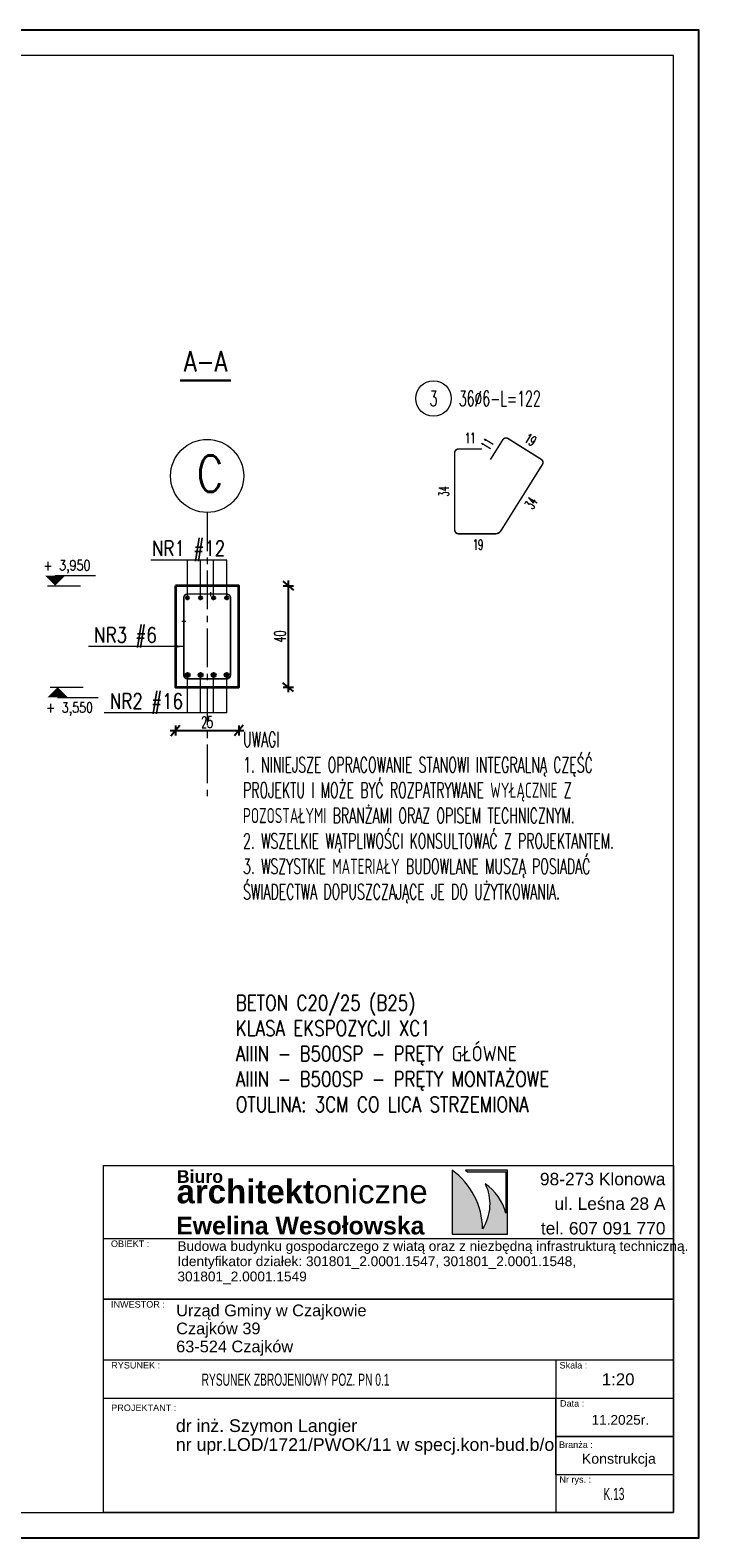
# Model space of a CAD drawing. Header units: centimetres. Extents: x 125945 to 146944, y 20629 to 31773.
# Tile 14 of 80: x 132059 to 132322, y 20629 to 21223. Entities that reach past the tile are written whole.
import ezdxf
from ezdxf.enums import TextEntityAlignment as Align

# ---------------------------------------------------------------- set-up
doc = ezdxf.new("R2010")
doc.units = ezdxf.units.CM
doc.linetypes.add('CENTER2', pattern=[28.575, 19.05, -3.175, 3.175, -3.175])
for name, color, linetype, lineweight in [('7TYTUŁY_Nr_pióra__10_Nr_pióra__134', 255, 'Continuous', 0), ('7TYTUŁY_Nr_pióra__181_Nr_pióra__7', 7, 'Continuous', 13), ('7TYTUŁY_Nr_pióra__201_Nr_pióra__7', 7, 'Continuous', 13), ('e-cad_cienkie', 88, 'Continuous', 15), ('e-cad_opisy', 7, 'Continuous', 15), ('e-cad_osie', 172, 'CENTER2', 9), ('e-cad_wymiary', 66, 'Continuous', 15), ('K-ŻELBET', 204, 'Continuous', 35), ('Opisy - Tekst_Nr_pióra__1_Nr_pióra__1', 7, 'Continuous', 13), ('Opisy - Tekst_Nr_pióra__1_Nr_pióra__7', 7, 'Continuous', 13), ('przerywana_Nr_pióra__1_Nr_pióra__7', 7, 'Continuous', 13), ('Rysunek 2D - Ogólne_Nr_pióra__1_Nr_pióra__7', 7, 'Continuous', 13)]:
    doc.layers.add(name, color=color, linetype=linetype, lineweight=lineweight)
for name, color, linetype in [('BS_txc', 1, 'Continuous'), ('BZ_prs', 2, 'Continuous'), ('e-cad_prety_przekroj', 4, 'Continuous'), ('e-cad_strzemiona', 3, 'Continuous')]:
    doc.layers.add(name, color=color, linetype=linetype)
doc.styles.add('Arial', font='arial.ttf')
doc.styles.add('e-cad_1', font='simplex.shx', dxfattribs={"width": 0.6})
doc.styles.add('e-cad_2', font='simplex.shx', dxfattribs={"width": 0.8})
doc.styles.add('simpl', font='simplex.shx', dxfattribs={"width": 0.6})
doc.styles.add('STYL_AUTOMATYCZNY_1', font='arial.ttf')
doc.styles.add('STYL_AUTOMATYCZNY_2', font='arial.ttf')
doc.styles.add('STYL_AUTOMATYCZNY_5', font='txt')
doc.dimstyles.new('1_10', dxfattribs={"dimtxt": 2.75, "dimasz": 2, "dimexe": 1.25, "dimexo": 0, "dimgap": 0.8, "dimtad": 1, "dimdec": 1, "dimrnd": 0.5, "dimdsep": 46, "dimtxsty": 'e-cad_1', "dimblk": 'OBLIQUE', "dimcen": 0, "dimdle": 1, "dimclrd": 256, "dimclre": 256, "dimclrt": 256, "dimadec": 0, "dimazin": 0, "dimtfac": 1, "dimtdec": 1, "dimtix": 1, "dimtmove": 2, "dimatfit": 3, "dimfxl": 1.25, "dimfxlon": 1, "dimtfill": 1, "dimtfillclr": 256, "dimlwd": 9, "dimarcsym": 0})
doc.dimstyles.new('1_20', dxfattribs={"dimscale": 2, "dimtxt": 2.25, "dimasz": 1.75, "dimexe": 1, "dimexo": 0, "dimgap": 0.5, "dimtad": 1, "dimdec": 1, "dimrnd": 0.5, "dimdsep": 46, "dimtxsty": 'simpl', "dimblk": 'OBLIQUE', "dimcen": 0, "dimdle": 1, "dimclrd": 256, "dimclre": 256, "dimclrt": 256, "dimadec": 0, "dimazin": 0, "dimtfac": 1, "dimtdec": 1, "dimtix": 1, "dimtmove": 2, "dimatfit": 3, "dimldrblk": 'OBLIQUE', "dimfxl": 1, "dimfxlon": 1, "dimarcsym": 0})

# ---------------------------------------------------------------- blocks, each defined once
blk = doc.blocks.new('ccc')
at = {"layer": 'BZ_prs', "style": 'Arial'}
for tag, width, p in [('REWIZJA', 1.5, (-194.8, 113.7)), ('NUMER', 0.8, (-349.1, 114.2))]:
    blk.add_attdef(tag, text='', height=69.6, dxfattribs=dict(at, width=width)).set_placement(p, align=Align.MIDDLE)
blk = doc.blocks.new('e-cad_przekroj_nazwa_1')
at = {"const_width": 0.5}
blk.add_lwpolyline([(5, 0), (-5, 0)], dxfattribs=at)
at = {"style": 'e-cad_1', "width": 0.8}
blk.add_attdef('SYMBOL', text='', height=4, dxfattribs=at).set_placement((0, 1.75), align=Align.CENTER)
blk = doc.blocks.new('_Oblique')
at = {"color": 0, "linetype": 'ByBlock', "lineweight": -2}
blk.add_line((0.5, 0.6), (-0.5, -0.6), dxfattribs=at)
blk = doc.blocks.new('*D4127')
at = {"layer": 'Defpoints', "color": 0}
for p in [(132140.82, 21004.08), (132140.82, 20964.08), (132160.29, 20964.08)]:
    blk.add_point(p, dxfattribs=at)
at = {"layer": 'e-cad_wymiary', "lineweight": -2, "ltscale": 0.8}
for p, q in [((132158.29, 21004.08), (132162.29, 21004.08)), ((132160.29, 21006.08), (132160.29, 20962.08)), ((132158.29, 20964.08), (132162.29, 20964.08))]:
    blk.add_line(p, q, dxfattribs=at)
at = {"layer": 'e-cad_wymiary', "lineweight": -2, "xscale": 3.5, "yscale": 3.5, "zscale": 3.5}
for p, rotation in [((132160.29, 21004.08), 90), ((132160.29, 20964.08), 270)]:
    blk.add_blockref('_Oblique', p, dxfattribs=dict(at, rotation=rotation))
at = {"layer": 'e-cad_wymiary', "ltscale": 0.8, "insert": (132157.04, 20984.08), "char_height": 4.5, "attachment_point": 5, "rotation": 90, "style": 'simpl'}
blk.add_mtext('40', dxfattribs=at)
blk = doc.blocks.new('*D4128')
at = {"layer": 'Defpoints', "color": 0}
for p in [(132115.82, 20964.08), (132140.82, 20964.08), (132140.82, 20947.03)]:
    blk.add_point(p, dxfattribs=at)
at = {"layer": 'e-cad_wymiary', "lineweight": -2, "ltscale": 0.8}
for p, q in [((132113.82, 20947.03), (132142.82, 20947.03)), ((132115.82, 20949.03), (132115.82, 20945.03)), ((132140.82, 20949.03), (132140.82, 20945.03))]:
    blk.add_line(p, q, dxfattribs=at)
at = {"layer": 'e-cad_wymiary', "lineweight": -2, "xscale": 3.5, "yscale": 3.5, "zscale": 3.5, "rotation": 180}
blk.add_blockref('_Oblique', (132115.82, 20947.03), dxfattribs=at)
at = {"layer": 'e-cad_wymiary', "lineweight": -2, "xscale": 3.5, "yscale": 3.5, "zscale": 3.5}
blk.add_blockref('_Oblique', (132140.82, 20947.03), dxfattribs=at)
at = {"layer": 'e-cad_wymiary', "ltscale": 0.8, "insert": (132128.32, 20950.28), "char_height": 4.5, "attachment_point": 5, "style": 'simpl'}
blk.add_mtext('25', dxfattribs=at)
blk = doc.blocks.new('e-cad_ZelbetOpis_7')
blk.add_circle((5, 5), 3.5)
at = {"layer": 'e-cad_opisy', "style": 'e-cad_1', "width": 0.6}
blk.add_attdef('NR', text='', height=3, dxfattribs=at).set_placement((5, 3.5), align=Align.CENTER)
for tag, p in [('OPIS_1', (10, 3.5)), ('UWAGI', (10, -6))]:
    blk.add_attdef(tag, p, '', height=3, dxfattribs=at)
at = {"layer": 'e-cad_opisy', "style": 'e-cad_1', "width": 0.6, "flags": 1}
for tag, p in [('SREDNICA', (25, 8)), ('SZT', (25, 7)), ('GATUNEK_STALI', (25, 6.5)), ('DLUGOSC', (25, 7.5)), ('KLASA_STALI', (25, 6)), ('A', (30, 6.5)), ('KOD', (30, 8)), ('HAK_1', (30, 7.5)), ('HAK_2', (30, 7)), ('B', (30, 6)), ('OPIS_2', (25, 5.5)), ('C', (30, 5.5)), ('D', (30, 5)), ('E', (30, 4.5)), ('F', (30, 4)), ('R', (30, 3.5)), ('HAK_1_DLUGOSC', (30, 3)), ('HAK_2_DLUGOSC', (30, 2.5)), ('KIERUNEK', (30, 2))]:
    blk.add_attdef(tag, p, '', height=0.3, dxfattribs=at)
blk = doc.blocks.new('e-cad_kota_2')
blk.add_line((0, 2), (8, 2))
blk.add_lwpolyline([(0, 0, 0, 4, 0), (0, 2, 4, 4, 0)], format="xyseb")
at = {"style": 'e-cad_1', "width": 0.8}
blk.add_attdef('ZNAK', text='', height=2, dxfattribs=at).set_placement((-0.5, 3), align=Align.RIGHT)
blk.add_attdef('RZEDNA', (0.8, 3), '', height=2, dxfattribs=at)
blk = doc.blocks.new('e-cad_kota_2_1')
blk.add_line((0, -2), (8, -2))
blk.add_lwpolyline([(0, 0, 0, 4, 0), (0, -2, 4, 4, 0)], format="xyseb")
at = {"style": 'e-cad_1', "width": 0.8}
blk.add_attdef('ZNAK', text='', height=2, dxfattribs=at).set_placement((-0.5, -5), align=Align.RIGHT)
blk.add_attdef('RZEDNA', (0.8, -5), '', height=2, dxfattribs=at)

msp = doc.modelspace()

# ---------------------------------------------------------------- hatches: boundary and pattern name
at = {"layer": 'e-cad_prety_przekroj', "ltscale": 0.8}
h = msp.add_hatch(color=256, dxfattribs=at)
edge = h.paths.add_edge_path()
edge.add_arc((132120.62, 20999.28), 0.6, 0, 360)
h = msp.add_hatch(color=256, dxfattribs=at)
edge = h.paths.add_edge_path()
edge.add_arc((132125.75, 20999.28), 0.6, 0, 360)
h = msp.add_hatch(color=256, dxfattribs=at)
edge = h.paths.add_edge_path()
edge.add_arc((132130.89, 20999.28), 0.6, 0, 360)
h = msp.add_hatch(color=256, dxfattribs=at)
edge = h.paths.add_edge_path()
edge.add_arc((132136.02, 20999.28), 0.6, 0, 360)
h = msp.add_hatch(color=1, dxfattribs=at)
edge = h.paths.add_edge_path()
edge.add_arc((132120.62, 20968.88), 0.8, 0, 360)
h = msp.add_hatch(color=1, dxfattribs=at)
edge = h.paths.add_edge_path()
edge.add_arc((132125.75, 20968.88), 0.8, 0, 360)
h = msp.add_hatch(color=1, dxfattribs=at)
edge = h.paths.add_edge_path()
edge.add_arc((132130.89, 20968.88), 0.8, 0, 360)
h = msp.add_hatch(color=1, dxfattribs=at)
edge = h.paths.add_edge_path()
edge.add_arc((132136.02, 20968.88), 0.8, 0, 360)
at = {"layer": 'Rysunek 2D - Ogólne_Nr_pióra__1_Nr_pióra__7', "linetype": 'Continuous', "lineweight": 13}
msp.add_hatch(color=7, dxfattribs=at).paths.add_polyline_path([(132236.81, 20750.72, 0.239538), (132224.81, 20773.8), (132224.81, 20748.63), (132246.61, 20748.63), (132246.61, 20773.8), (132230.05, 20773.8), (132230.95, 20773.15), (132246.04, 20773.15), (132246.04, 20756.88, 0.173863), (132237.82, 20768.47, -0.258149)])

# ---------------------------------------------------------------- linework, layer by layer
at = {"layer": '7TYTUŁY_Nr_pióra__10_Nr_pióra__134', "color": 255, "linetype": 'Continuous', "lineweight": 0, "flags": 128}
msp.add_lwpolyline([(132265.65, 20653.94), (132312.02, 20653.94), (132312.02, 20668.83), (132265.65, 20668.83)], close=True, dxfattribs=at)
at = {"layer": '7TYTUŁY_Nr_pióra__181_Nr_pióra__7', "color": 7, "linetype": 'Continuous', "lineweight": 13, "flags": 128}
msp.add_lwpolyline([(132312.02, 20638.94), (132087.55, 20638.94), (132087.55, 20775.59), (132312.02, 20775.59)], close=True, dxfattribs=at)
at = {"layer": '7TYTUŁY_Nr_pióra__201_Nr_pióra__7', "color": 7, "linetype": 'Continuous', "lineweight": 13, "flags": 128}
for points in [[(132312.02, 20722.94), (132087.55, 20722.94), (132087.55, 20746.94), (132312.02, 20746.94)], [(132312.02, 20698.94), (132087.55, 20698.94), (132087.55, 20722.94), (132312.02, 20722.94)], [(132265.65, 20638.94), (132312.02, 20638.94), (132312.02, 20698.94), (132265.65, 20698.94)], [(132312.02, 20638.94), (132087.55, 20638.94), (132087.55, 20683.94), (132312.02, 20683.94)], [(132312.02, 20668.83), (132265.65, 20668.83), (132265.65, 20683.94), (132312.02, 20683.94)], [(132312.02, 20653.72), (132265.65, 20653.72), (132265.65, 20668.83), (132312.02, 20668.83)]]:
    msp.add_lwpolyline(points, close=True, dxfattribs=at)
at = {"layer": 'Defpoints'}
msp.add_lwpolyline([(131282.02, 20628.94), (132322.02, 20628.94), (132322.02, 21222.94), (131282.02, 21222.94)], close=True, dxfattribs=at)
at = {"layer": 'e-cad_cienkie', "ltscale": 0.8}
for p, q in [((132065.41, 21004.08), (132078.41, 21004.08)), ((132129.82, 20999.98), (132129.82, 21001.58)), ((132118.32, 20990.08), (132119.92, 20990.08)), ((132066.43, 20964.08), (132079.43, 20964.08))]:
    msp.add_line(p, q, dxfattribs=at)
at = {"layer": 'e-cad_cienkie'}
msp.add_lwpolyline([(131342.02, 20638.94), (132312.02, 20638.94), (132312.02, 21212.94), (131342.02, 21212.94)], close=True, dxfattribs=at)
at = {"layer": 'e-cad_cienkie', "ltscale": 0.8}
for points in [[(132136.02, 21014.19), (132106.18, 21014.19)], [(132120.62, 20999.28), (132120.62, 21014.19)], [(132125.75, 20999.28), (132125.75, 21014.19)], [(132130.89, 20999.28), (132130.89, 21014.19)], [(132136.02, 20999.28), (132136.02, 21014.19)], [(132120.62, 20953.98), (132120.62, 20968.88)], [(132125.75, 20953.98), (132125.75, 20968.88)], [(132130.89, 20953.98), (132130.89, 20968.88)], [(132136.02, 20953.98), (132136.02, 20968.88)], [(132136.02, 20953.98), (132087.77, 20953.98)]]:
    msp.add_lwpolyline(points, dxfattribs=at)
at = {"layer": 'e-cad_opisy'}
msp.add_circle((132128.32, 21047.3), 14.4, dxfattribs=at)
at = {"layer": 'e-cad_osie', "ltscale": 0.8}
msp.add_line((132128.32, 21032.9), (132128.32, 20920.39), dxfattribs=at)
at = {"layer": 'e-cad_prety_przekroj', "ltscale": 0.8}
for centre in [(132120.62, 20999.28), (132125.75, 20999.28), (132130.89, 20999.28), (132136.02, 20999.28)]:
    msp.add_circle(centre, 0.6, dxfattribs=at)
at = {"layer": 'e-cad_prety_przekroj', "color": 1, "ltscale": 0.8}
for centre in [(132120.62, 20968.88), (132125.75, 20968.88), (132130.89, 20968.88), (132136.02, 20968.88)]:
    msp.add_circle(centre, 0.8, dxfattribs=at)
at = {"layer": 'e-cad_strzemiona', "ltscale": 0.8}
for points in [[(132236.55, 21057.93, 0.6, 0.6, 0), (132227.35, 21057.93, 0.6, 0.6, 0.414214), (132225.85, 21056.43, 0.6, 0.6, 0), (132225.85, 21026.03, 0.6, 0.6, 0.414214), (132227.35, 21024.53, 0.6, 0.6, 0), (132241.93, 21024.53, 0.6, 0.6, 0.25835), (132244.04, 21025.71, 0.6, 0.6, 0), (132260.38, 21051.8, 0.6, 0.6, 0.414214), (132259.91, 21053.86, 0.6, 0.6, 0), (132246.86, 21062.04, 0.6, 0.6, 0.414214), (132244.79, 21061.56, 0.6, 0.6, 0), (132239.91, 21053.77, 0.6, 0, 0)], [(132129.82, 21000.78, 0.6, 0.6, 0), (132120.62, 21000.78, 0.6, 0.6, 0.414214), (132119.12, 20999.28, 0.6, 0.6, 0), (132119.12, 20968.88, 0.6, 0.6, 0.414214), (132120.62, 20967.38, 0.6, 0.6, 0), (132136.02, 20967.38, 0.6, 0.6, 0.414214), (132137.52, 20968.88, 0.6, 0.6, 0), (132137.52, 20999.28, 0.6, 0.6, 0.414214), (132136.02, 21000.78, 0.6, 0.6, 0), (132120.62, 21000.78, 0.6, 0.6, 0.414214), (132119.12, 20999.28, 0.6, 0.6, 0), (132119.12, 20990.08, 0, 0, 0)]]:
    msp.add_lwpolyline(points, format="xyseb", dxfattribs=at)
at = {"layer": 'K-ŻELBET', "ltscale": 0.8}
msp.add_lwpolyline([(132115.82, 21004.08), (132115.82, 20964.08), (132140.82, 20964.08), (132140.82, 21004.08)], close=True, dxfattribs=at)
at = {"layer": 'Rysunek 2D - Ogólne_Nr_pióra__1_Nr_pióra__7', "color": 7, "linetype": 'Continuous', "lineweight": 13, "flags": 128}
msp.add_lwpolyline([(132236.81, 20750.72, 0.239538), (132224.81, 20773.8), (132224.81, 20748.63), (132246.61, 20748.63), (132246.61, 20773.8), (132230.05, 20773.8), (132230.95, 20773.15), (132246.04, 20773.15), (132246.04, 20756.88, 0.173863), (132237.82, 20768.47, -0.258149)], format="xyb", close=True, dxfattribs=at)

# ---------------------------------------------------------------- block references
at = {"layer": 'BS_txc'}
ref = msp.add_blockref('ccc', (132312.02, 20638.94), dxfattribs=dict(at, xscale=0.16, yscale=0.16, zscale=0.16))
ref.add_attrib('NUMER', 'K.13', dxfattribs={"layer": 'BZ_prs', "height": 4.8, "style": 'Arial', "width": 0.6}).set_placement((132288.57, 20646.24), align=Align.MIDDLE)
ref.add_attrib('REWIZJA', 'RYSUNEK ZBROJENIOWY POZ. PN 0.1', dxfattribs={"layer": 'BZ_prs', "height": 4.8, "style": 'Arial', "width": 0.6}).set_placement((132163.15, 20691.26), align=Align.MIDDLE)
at = {"layer": 'e-cad_opisy', "ltscale": 0.8, "xscale": 2, "yscale": 2, "zscale": 2}
for name, p, values in [('e-cad_przekroj_nazwa_1', (132127.66, 21084.92), {'SYMBOL': 'A-A'}), ('e-cad_kota_2', (132068.41, 21004.08), {'RZEDNA': '3,950', 'ZNAK': '+'}), ('e-cad_kota_2_1', (132069.43, 20964.08), {'RZEDNA': '3,550', 'ZNAK': '+'})]:
    msp.add_blockref(name, p, dxfattribs=at).add_auto_attribs(values)
at = {"layer": 'e-cad_opisy', "ltscale": 0.8}
ref = msp.add_blockref('e-cad_ZelbetOpis_7', (132207.48, 21067.81), dxfattribs=dict(at, xscale=2, yscale=2, zscale=2))
ref.add_attrib('OPIS_1', '36%%c6-L=122', (132227.48, 21074.81), dxfattribs={"height": 6, "style": 'e-cad_1', "width": 0.6})
ref.add_attrib('NR', '3', dxfattribs={"height": 6, "style": 'e-cad_1', "width": 0.6}).set_placement((132217.48, 21074.81), align=Align.CENTER)

# ---------------------------------------------------------------- texts
at = {"layer": 'e-cad_opisy', "ltscale": 0.8, "style": 'e-cad_1', "width": 0.6}
for s, p in [('11', (132231.95, 21062.23)), ('19', (132235.05, 21020.23))]:
    msp.add_text(s, height=4, dxfattribs=at).set_placement(p, align=Align.MIDDLE_CENTER)
for s, rotation, p in [('19', 327.94247, (132255.67, 21061.6)), ('11', 57.94247, (132238.7, 21059.95)), ('34', 90, (132221.55, 21041.23)), ('34', 57.94247, (132255.96, 21036.63))]:
    msp.add_text(s, height=4, rotation=rotation, dxfattribs=at).set_placement(p, align=Align.MIDDLE_CENTER)
at = {"layer": 'e-cad_opisy', "ltscale": 2, "style": 'e-cad_2', "width": 0.8}
msp.add_text('C', height=14.4, dxfattribs=at).set_placement((132124.25, 21041))
at = {"layer": 'e-cad_opisy', "ltscale": 1.2, "style": 'e-cad_1', "width": 0.8}
for s, p in [('NR1 #12', (132106.64, 21015.77)), ('NR3 #6', (132083.82, 20981.66)), ('NR2 #16', (132090.03, 20955.57))]:
    msp.add_text(s, height=6, dxfattribs=at).set_placement(p)
at = {"layer": 'e-cad_opisy', "ltscale": 4, "char_height": 6, "attachment_point": 1}
for s, insert, width, style in [('UWAGI\\P1. NINIEJSZE OPRACOWANIE STANOWI INTEGRALNĄ CZĘŚĆ PROJEKTU I MOŻE BYĆ ROZPATRYWANE WYŁĄCZNIE Z POZOSTAŁYMI BRANŻAMI ORAZ OPISEM TECHNICZNYM. \\P2. WSZELKIE WĄTPLIWOŚCI KONSULTOWAĆ Z PROJEKTANTEM.\\P3. WSZYSTKIE MATERIAŁY BUDOWLANE MUSZĄ POSIADAĆ ŚWIADECTWA DOPUSZCZAJĄCE JE DO UŻYTKOWANIA.', (132142.47, 20946.51), 162.5576, 'e-cad_1'), ('BETON C20/25 (B25)\\PKLASA EKSPOZYCJI XC1\\PAIIIN - B500SP - PRĘTY GŁÓWNE\\PAIIIN - B500SP - PRĘTY MONTAŻOWE\\POTULINA: 3CM CO LICA STRZEMIONA', (132139.65, 20842.71), 176.5504, 'e-cad_2')]:
    msp.add_mtext(s, dxfattribs=dict(at, insert=insert, width=width, style=style))
at = {"layer": 'Opisy - Tekst_Nr_pióra__1_Nr_pióra__1', "color": 7, "linetype": 'Continuous', "lineweight": 13, "insert": (132116.63, 20745.81), "char_height": 3.84, "width": 199.7791, "attachment_point": 1, "line_spacing_factor": 0.931879, "style": 'STYL_AUTOMATYCZNY_1'}
msp.add_mtext('\\A1;\\pxql,t234.347917;{\\fArial|b0|i0|c238|p0;Budowa budynku gospodarczego z wiatą oraz z niezbędną infrastrukturą techniczną.\\P\\H1.004933x;Identyfikator działek: 301801_2.0001.1547, 301801_2.0001.1548, \\P301801_2.0001.1549}', dxfattribs=at)
at = {"layer": 'Opisy - Tekst_Nr_pióra__1_Nr_pióra__7', "color": 7, "linetype": 'Continuous', "lineweight": 13, "attachment_point": 1, "style": 'STYL_AUTOMATYCZNY_2'}
for s, insert, char_height in [('\\A1;{\\pql;\\pt2250.09;\\fArial|b1|i0|c238|p0;\\W1.000000;Biuro }', (132116.36, 20773.8), 5), ('\\A1;{\\pql;\\pt2249.98;\\fArial|b1|i0|c238|p0;\\W1.000000;architekt\\fArial|b0|i0|c238|p0;\\W1.000000;oniczne }', (132116.28, 20770.03), 9.3), ('\\A1;{\\pql;\\pt2250.18;\\fArial|b1|i0|c238|p0;\\W1.000000;Ewelina Wesołowska}', (132116.13, 20755.46), 7)]:
    msp.add_mtext(s, dxfattribs=dict(at, insert=insert, char_height=char_height))
at = {"layer": 'Opisy - Tekst_Nr_pióra__1_Nr_pióra__7', "color": 7, "linetype": 'Continuous', "lineweight": 13, "style": 'STYL_AUTOMATYCZNY_1'}
for s, insert, char_height, attachment_point, line_spacing_factor in [('\\A1;{\\pqr;\\pt2250.64;\\fArial|b0|i0|c238|p0;\\W1.000000;98-273 Klonowa\\P\\pqr;\\pt2250.64;\\fArial|b0|i0|c238|p0;\\W1.000000;ul. Leśna 28 A\\P\\pqr;\\pt2250.64;\\fArial|b0|i0|c238|p0;\\W1.000000;tel. 607 091 770}', (132308.88, 20772.75), 4.9, 3, 1.185962), ('\\A1;{\\pql;\\pt2250.85;\\fArial|b0|i0|c238|p0;\\W1.000000;Urząd Gminy w Czajkowie\\P\\pql;\\pt2250.85;\\fArial|b0|i0|c238|p0;\\W1.000000;Czajków 39\\P\\pql;\\pt2250.85;\\fArial|b0|i0|c238|p0;\\W1.000000;63-524 Czajków}', (132116.13, 20720.84), 4.6, 1, 0.925461), ('{\\C256;dr inż. Szymon Langier}', (132116, 20675.64), 5, 1, 0.921422), ('{\\C256;nr upr.LOD/1721/PWOK/11 w specj.kon-bud.b/o}', (132116, 20668.21), 5, 1, 0.921422)]:
    msp.add_mtext(s, dxfattribs=dict(at, insert=insert, char_height=char_height, attachment_point=attachment_point, line_spacing_factor=line_spacing_factor))
at = {"layer": 'przerywana_Nr_pióra__1_Nr_pióra__7', "color": 7, "linetype": 'Continuous', "lineweight": 13, "attachment_point": 7, "style": 'STYL_AUTOMATYCZNY_5'}
for s, insert, char_height in [('\\A1;{\\pql;\\fArial Unicode MS|b0|i0|c0|p0;\\W1.000000;OBIEKT :}', (132090.43, 20743.51), 2.56), ('\\A1;{\\pql;\\fArial Unicode MS|b0|i0|c0|p0;\\W1.000000;INWESTOR :}', (132090.43, 20719.63), 2.56), ('\\A1;{\\pql;\\fArial Unicode MS|b0|i0|c0|p0;\\W1.000000;RYSUNEK :}', (132090.54, 20695.63), 2.56), ('\\A1;{\\pql;\\fArial Unicode MS|b0|i0|c0|p0;\\W1.000000;Skala :}', (132267.14, 20695.63), 2.56), ('\\A1;\\pxql;{\\fArial Unicode MS|b0|i0|c0|p0;1:20}', (132283.8, 20688.96), 4.736), ('\\A1;{\\pql;\\fArial Unicode MS|b0|i0|c0|p0;\\W1.000000;Data :}', (132267.32, 20680.6), 2.56), ('\\A1;{\\fArial Unicode MS|b0|i0|c0|p0;PROJEKTANT :}', (132090.54, 20678.87), 2.56), ('\\A1;{\\pql;\\fArial Unicode MS|b0|i0|c0|p0;\\W1.000000;1\\fArial Unicode MS|b0|i0|c0|p0;\\W1.000000;1\\fArial Unicode MS|b0|i0|c0|p0;\\W1.000000;.2025r.}', (132279.75, 20673.45), 3.84), ('\\A1;{\\pql;\\fArial Unicode MS|b0|i0|c0|p0;\\W1.000000;Branża :}', (132266.95, 20664.34), 2.56), ('\\A1;\\pxql;{\\fArial Unicode MS|b0|i0|c0|p0;Konstrukcja}', (132275.91, 20656.94), 4), ('\\A1;{\\pql;\\fArial Unicode MS|b0|i0|c0|p0;\\W1.000000;Nr rys. :}', (132267.07, 20649.88), 2.56)]:
    msp.add_mtext(s, dxfattribs=dict(at, insert=insert, char_height=char_height))

# ---------------------------------------------------------------- dimensions: what is measured, and where the dimension line sits
at = {"layer": 'e-cad_wymiary', "ltscale": 0.8}
dim = msp.add_linear_dim(base=(132160.29, 20964.08), p1=(132140.82, 21004.08), p2=(132140.82, 20964.08), angle=90, dimstyle='1_20', dxfattribs=at)
dim.commit()
dim.dimension.update_dxf_attribs({"geometry": '*D4127', "text_midpoint": (132157.04, 20984.08)})
dim = msp.add_linear_dim(base=(132140.82, 20947.03), p1=(132115.82, 20964.08), p2=(132140.82, 20964.08), dimstyle='1_20', override={"dimtxsty": 'simpl', "dimldrblk": 'Oblique'}, dxfattribs=at)
dim.commit()
dim.dimension.update_dxf_attribs({"geometry": '*D4128', "text_midpoint": (132128.32, 20950.28)})

# ---------------------------------------------------------------- leaders
at = {"layer": 'e-cad_cienkie', "ltscale": 0.8}
msp.add_leader([(132119.08, 20980.14), (132081.53, 20980.14)], dimstyle='1_10', override={"dimasz": 3}, dxfattribs=at)

doc.saveas('drawing.dxf')
